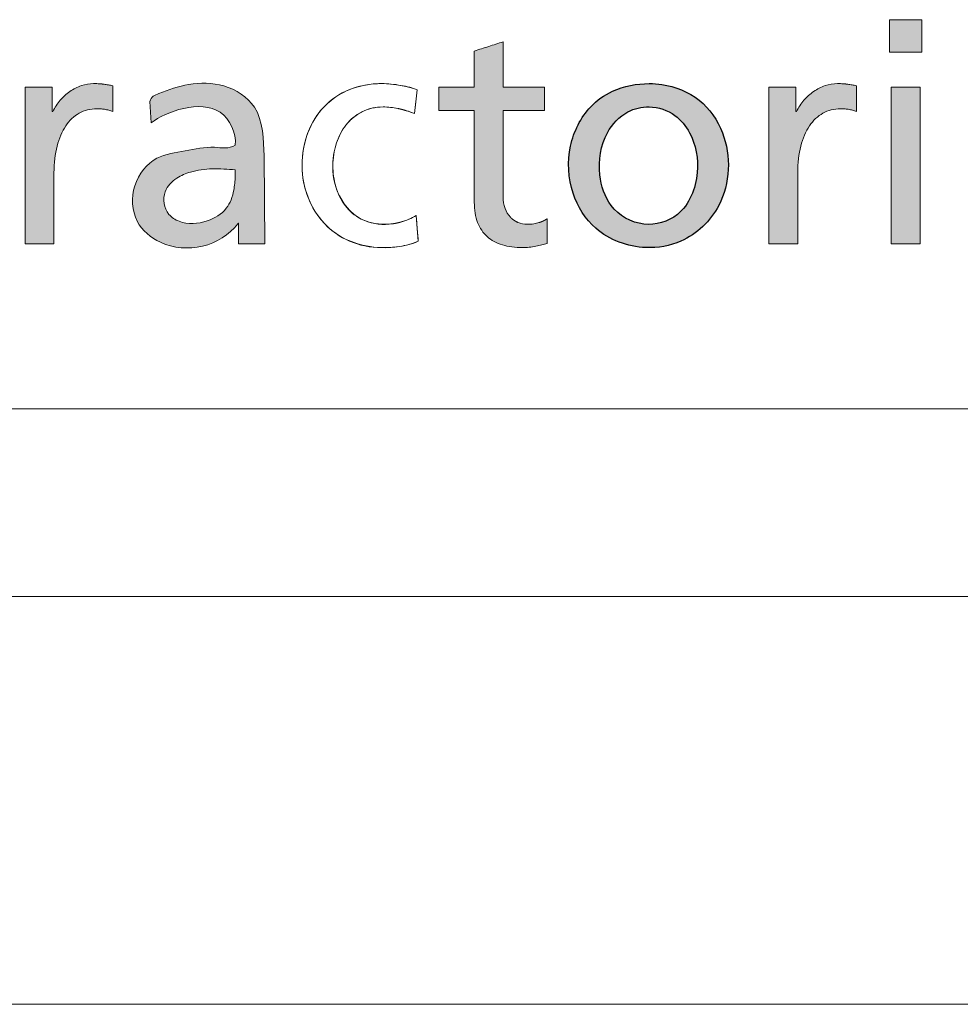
# Model space of a CAD drawing. Header units: millimetres. Extents: x 15 to 592, y 5 to 415.
# Tile 6 of 12: x 433 to 445, y 5 to 17. Entities that reach past the tile are written whole.
import ezdxf

# ---------------------------------------------------------------- set-up
doc = ezdxf.new("R2010")
doc.units = ezdxf.units.MM
doc.layers.add('FORMAT', color=7, linetype='Continuous')

# ---------------------------------------------------------------- blocks, each defined once
blk = doc.blocks.new('LOGO_sombreado')
at = {"linetype": 'Continuous'}
for points in [[(40.504, 4.771), (40.105, 4.771), (40.105, 4.373), (40.504, 4.373)], [(40.504, 4.771), (40.105, 4.771), (40.105, 4.373), (40.504, 4.373)], [(40.482, 3.943), (40.128, 3.943), (40.128, 2.023), (40.482, 2.023)], [(40.482, 3.943), (40.128, 3.943), (40.128, 2.023), (40.482, 2.023)]]:
    blk.add_hatch(color=7, dxfattribs=at).paths.add_polyline_path(points, flags=0)
h = blk.add_hatch(color=7, dxfattribs=at)
edge = h.paths.add_edge_path(flags=0)
edge.add_spline(control_points=[(35.176, 2.112), (35.227, 2.066), (35.289, 2.033), (35.362, 2.01)], knot_values=[16, 16, 16, 16, 17, 17, 17, 17], weights=[1, 1, 1, 1], degree=3, periodic=0)
edge.add_spline(control_points=[(35.362, 2.01), (35.434, 1.988), (35.517, 1.977), (35.608, 1.977)], knot_values=[17, 17, 17, 17, 18, 18, 18, 18], weights=[1, 1, 1, 1], degree=3, periodic=0)
edge.add_arc((35.607, 2.685), 0.708, 270.0767, 276.8647)
edge.add_spline(control_points=[(35.692, 1.982), (35.719, 1.986), (35.746, 1.99), (35.771, 1.995)], knot_values=[0, 0, 0, 0, 1, 1, 1, 1], weights=[1, 1, 1, 1], degree=3, periodic=0)
edge.add_spline(control_points=[(35.771, 1.995), (35.797, 2), (35.822, 2.006), (35.845, 2.012)], knot_values=[1, 1, 1, 1, 2, 2, 2, 2], weights=[1, 1, 1, 1], degree=3, periodic=0)
edge.add_spline(control_points=[(35.845, 2.012), (35.868, 2.018), (35.889, 2.024), (35.909, 2.03)], knot_values=[2, 2, 2, 2, 3, 3, 3, 3], weights=[1, 1, 1, 1], degree=3, periodic=0)
edge.add_line((35.909, 2.03), (35.909, 2.331))
edge.add_arc((35.702, 2.648), 0.379, 295.495, 303.2205, ccw=False)
edge.add_spline(control_points=[(35.865, 2.306), (35.847, 2.297), (35.829, 2.29), (35.81, 2.284)], knot_values=[0, 0, 0, 0, 0.145933, 0.145933, 0.145933, 0.145933], weights=[1, 0.998226, 0.998226, 1], degree=3, periodic=0)
edge.add_spline(control_points=[(35.81, 2.284), (35.79, 2.278), (35.768, 2.273), (35.745, 2.269)], knot_values=[0.145933, 0.145933, 0.145933, 0.145933, 1.145933, 1.145933, 1.145933, 1.145933], weights=[1, 1, 1, 1], degree=3, periodic=0)
edge.add_spline(control_points=[(35.745, 2.269), (35.721, 2.265), (35.696, 2.263), (35.668, 2.263), (35.628, 2.263), (35.589, 2.271), (35.553, 2.286)], knot_values=[1.145933, 1.145933, 1.145933, 1.145933, 2.145933, 2.145933, 2.145933, 3.145933, 3.145933, 3.145933, 3.145933], weights=[1, 1, 1, 1, 1, 1, 1], degree=3, periodic=0)
edge.add_arc((35.658, 2.538), 0.273, 223.1491, 247.5061, ccw=False)
edge.add_spline(control_points=[(35.459, 2.351), (35.431, 2.38), (35.409, 2.416), (35.394, 2.459)], knot_values=[3.571043, 3.571043, 3.571043, 3.571043, 4.571043, 4.571043, 4.571043, 4.571043], weights=[1, 1, 1, 1], degree=3, periodic=0)
edge.add_spline(control_points=[(35.394, 2.459), (35.379, 2.501), (35.37, 2.55), (35.37, 2.606)], knot_values=[4.571043, 4.571043, 4.571043, 4.571043, 5.571043, 5.571043, 5.571043, 5.571043], weights=[1, 1, 1, 1], degree=3, periodic=0)
edge.add_line((35.37, 2.606), (35.37, 2.869))
edge.add_line((35.37, 2.869), (35.37, 3))
edge.add_line((35.37, 3), (35.37, 3.657))
edge.add_line((35.37, 3.657), (35.879, 3.657))
edge.add_line((35.879, 3.657), (35.879, 3.943))
edge.add_line((35.879, 3.943), (35.37, 3.943))
edge.add_line((35.37, 3.943), (35.37, 4.083))
edge.add_line((35.37, 4.083), (35.37, 4.5))
edge.add_line((35.37, 4.5), (35.282, 4.472))
edge.add_line((35.282, 4.472), (35.194, 4.444))
edge.add_line((35.194, 4.444), (35.105, 4.416))
edge.add_line((35.105, 4.416), (35.017, 4.387))
edge.add_line((35.017, 4.387), (35.017, 4.276))
edge.add_line((35.017, 4.276), (35.017, 3.943))
edge.add_line((35.017, 3.943), (34.584, 3.943))
edge.add_line((34.584, 3.943), (34.584, 3.657))
edge.add_line((34.584, 3.657), (35.017, 3.657))
edge.add_spline(control_points=[(35.017, 3.657), (35.017, 3.283), (35.017, 2.908), (35.017, 2.534), (35.017, 2.438), (35.031, 2.355), (35.058, 2.285)], knot_values=[13, 13, 13, 13, 14, 14, 14, 15, 15, 15, 15], weights=[1, 1, 1, 1, 1, 1, 1], degree=3, periodic=0)
edge.add_spline(control_points=[(35.058, 2.285), (35.085, 2.215), (35.125, 2.158), (35.176, 2.112)], knot_values=[15, 15, 15, 15, 16, 16, 16, 16], weights=[1, 1, 1, 1], degree=3, periodic=0)
h = blk.add_hatch(color=7, dxfattribs=at)
edge = h.paths.add_edge_path(flags=0)
edge.add_spline(control_points=[(35.176, 2.112), (35.227, 2.066), (35.289, 2.033), (35.362, 2.01)], knot_values=[16, 16, 16, 16, 17, 17, 17, 17], weights=[1, 1, 1, 1], degree=3, periodic=0)
edge.add_spline(control_points=[(35.362, 2.01), (35.434, 1.988), (35.517, 1.977), (35.608, 1.977)], knot_values=[17, 17, 17, 17, 18, 18, 18, 18], weights=[1, 1, 1, 1], degree=3, periodic=0)
edge.add_arc((35.607, 2.685), 0.708, 270.0767, 276.8647)
edge.add_spline(control_points=[(35.692, 1.982), (35.719, 1.986), (35.746, 1.99), (35.771, 1.995)], knot_values=[0, 0, 0, 0, 1, 1, 1, 1], weights=[1, 1, 1, 1], degree=3, periodic=0)
edge.add_spline(control_points=[(35.771, 1.995), (35.797, 2), (35.822, 2.006), (35.845, 2.012)], knot_values=[1, 1, 1, 1, 2, 2, 2, 2], weights=[1, 1, 1, 1], degree=3, periodic=0)
edge.add_spline(control_points=[(35.845, 2.012), (35.868, 2.018), (35.889, 2.024), (35.909, 2.03)], knot_values=[2, 2, 2, 2, 3, 3, 3, 3], weights=[1, 1, 1, 1], degree=3, periodic=0)
edge.add_line((35.909, 2.03), (35.909, 2.331))
edge.add_arc((35.702, 2.648), 0.379, 295.495, 303.2205, ccw=False)
edge.add_spline(control_points=[(35.865, 2.306), (35.847, 2.297), (35.829, 2.29), (35.81, 2.284)], knot_values=[0, 0, 0, 0, 0.145933, 0.145933, 0.145933, 0.145933], weights=[1, 0.998226, 0.998226, 1], degree=3, periodic=0)
edge.add_spline(control_points=[(35.81, 2.284), (35.79, 2.278), (35.768, 2.273), (35.745, 2.269)], knot_values=[0.145933, 0.145933, 0.145933, 0.145933, 1.145933, 1.145933, 1.145933, 1.145933], weights=[1, 1, 1, 1], degree=3, periodic=0)
edge.add_spline(control_points=[(35.745, 2.269), (35.721, 2.265), (35.696, 2.263), (35.668, 2.263), (35.628, 2.263), (35.589, 2.271), (35.553, 2.286)], knot_values=[1.145933, 1.145933, 1.145933, 1.145933, 2.145933, 2.145933, 2.145933, 3.145933, 3.145933, 3.145933, 3.145933], weights=[1, 1, 1, 1, 1, 1, 1], degree=3, periodic=0)
edge.add_arc((35.658, 2.538), 0.273, 223.1491, 247.5061, ccw=False)
edge.add_spline(control_points=[(35.459, 2.351), (35.431, 2.38), (35.409, 2.416), (35.394, 2.459)], knot_values=[3.571043, 3.571043, 3.571043, 3.571043, 4.571043, 4.571043, 4.571043, 4.571043], weights=[1, 1, 1, 1], degree=3, periodic=0)
edge.add_spline(control_points=[(35.394, 2.459), (35.379, 2.501), (35.37, 2.55), (35.37, 2.606)], knot_values=[4.571043, 4.571043, 4.571043, 4.571043, 5.571043, 5.571043, 5.571043, 5.571043], weights=[1, 1, 1, 1], degree=3, periodic=0)
edge.add_line((35.37, 2.606), (35.37, 2.869))
edge.add_line((35.37, 2.869), (35.37, 3))
edge.add_line((35.37, 3), (35.37, 3.657))
edge.add_line((35.37, 3.657), (35.879, 3.657))
edge.add_line((35.879, 3.657), (35.879, 3.943))
edge.add_line((35.879, 3.943), (35.37, 3.943))
edge.add_line((35.37, 3.943), (35.37, 4.083))
edge.add_line((35.37, 4.083), (35.37, 4.5))
edge.add_line((35.37, 4.5), (35.282, 4.472))
edge.add_line((35.282, 4.472), (35.194, 4.444))
edge.add_line((35.194, 4.444), (35.105, 4.416))
edge.add_line((35.105, 4.416), (35.017, 4.387))
edge.add_line((35.017, 4.387), (35.017, 4.276))
edge.add_line((35.017, 4.276), (35.017, 3.943))
edge.add_line((35.017, 3.943), (34.584, 3.943))
edge.add_line((34.584, 3.943), (34.584, 3.657))
edge.add_line((34.584, 3.657), (35.017, 3.657))
edge.add_spline(control_points=[(35.017, 3.657), (35.017, 3.283), (35.017, 2.908), (35.017, 2.534), (35.017, 2.438), (35.031, 2.355), (35.058, 2.285)], knot_values=[13, 13, 13, 13, 14, 14, 14, 15, 15, 15, 15], weights=[1, 1, 1, 1, 1, 1, 1], degree=3, periodic=0)
edge.add_spline(control_points=[(35.058, 2.285), (35.085, 2.215), (35.125, 2.158), (35.176, 2.112)], knot_values=[15, 15, 15, 15, 16, 16, 16, 16], weights=[1, 1, 1, 1], degree=3, periodic=0)
h = blk.add_hatch(color=7, dxfattribs=at)
edge = h.paths.add_edge_path(flags=0)
edge.add_spline(control_points=[(30.436, 3.678), (30.452, 3.677), (30.469, 3.675), (30.486, 3.673)], knot_values=[22.131578, 22.131578, 22.131578, 22.131578, 23.131578, 23.131578, 23.131578, 23.131578], weights=[1, 1, 1, 1], degree=3, periodic=0)
edge.add_spline(control_points=[(30.486, 3.673), (30.502, 3.67), (30.519, 3.667), (30.536, 3.662)], knot_values=[23.131578, 23.131578, 23.131578, 23.131578, 24.131578, 24.131578, 24.131578, 24.131578], weights=[1, 1, 1, 1], degree=3, periodic=0)
edge.add_spline(control_points=[(30.536, 3.662), (30.553, 3.658), (30.569, 3.652), (30.585, 3.646)], knot_values=[0, 0, 0, 0, 1, 1, 1, 1], weights=[1, 1, 1, 1], degree=3, periodic=0)
edge.add_line((30.585, 3.646), (30.585, 3.962))
edge.add_line((30.585, 3.962), (30.532, 3.972))
edge.add_spline(control_points=[(30.532, 3.972), (30.514, 3.975), (30.497, 3.978), (30.48, 3.98)], knot_values=[3, 3, 3, 3, 4, 4, 4, 4], weights=[1, 1, 1, 1], degree=3, periodic=0)
edge.add_arc((30.365, 3.096), 0.892, 82.6307, 86.3526)
edge.add_spline(control_points=[(30.422, 3.986), (30.401, 3.987), (30.378, 3.988), (30.351, 3.988), (30.301, 3.988), (30.25, 3.979), (30.201, 3.963)], knot_values=[4.064961, 4.064961, 4.064961, 4.064961, 5.064961, 5.064961, 5.064961, 6.064961, 6.064961, 6.064961, 6.064961], weights=[1, 1, 1, 1, 1, 1, 1], degree=3, periodic=0)
edge.add_spline(control_points=[(30.201, 3.963), (30.152, 3.946), (30.104, 3.922), (30.06, 3.892)], knot_values=[6.064961, 6.064961, 6.064961, 6.064961, 7.064961, 7.064961, 7.064961, 7.064961], weights=[1, 1, 1, 1], degree=3, periodic=0)
edge.add_spline(control_points=[(30.06, 3.892), (30.016, 3.861), (29.976, 3.825), (29.94, 3.783)], knot_values=[7.064961, 7.064961, 7.064961, 7.064961, 8.064961, 8.064961, 8.064961, 8.064961], weights=[1, 1, 1, 1], degree=3, periodic=0)
edge.add_spline(control_points=[(29.94, 3.783), (29.905, 3.742), (29.874, 3.695), (29.851, 3.646)], knot_values=[8.064961, 8.064961, 8.064961, 8.064961, 9.064961, 9.064961, 9.064961, 9.064961], weights=[1, 1, 1, 1], degree=3, periodic=0)
edge.add_line((29.851, 3.646), (29.843, 3.646))
edge.add_line((29.843, 3.646), (29.843, 3.943))
edge.add_line((29.843, 3.943), (29.677, 3.943))
edge.add_line((29.677, 3.943), (29.512, 3.943))
edge.add_line((29.512, 3.943), (29.512, 3.703))
edge.add_line((29.512, 3.703), (29.512, 2.023))
edge.add_line((29.512, 2.023), (29.865, 2.023))
edge.add_line((29.865, 2.023), (29.865, 2.241))
edge.add_spline(control_points=[(29.865, 2.241), (29.865, 2.459), (29.865, 2.678), (29.865, 2.896), (29.865, 3.017), (29.878, 3.126), (29.903, 3.222)], knot_values=[17.064961, 17.064961, 17.064961, 17.064961, 18.064961, 18.064961, 18.064961, 19.064961, 19.064961, 19.064961, 19.064961], weights=[1, 1, 1, 1, 1, 1, 1], degree=3, periodic=0)
edge.add_spline(control_points=[(29.903, 3.222), (29.927, 3.318), (29.963, 3.401), (30.009, 3.469)], knot_values=[19.064961, 19.064961, 19.064961, 19.064961, 20.064961, 20.064961, 20.064961, 20.064961], weights=[1, 1, 1, 1], degree=3, periodic=0)
edge.add_spline(control_points=[(30.009, 3.469), (30.054, 3.537), (30.11, 3.589), (30.174, 3.625)], knot_values=[20.064961, 20.064961, 20.064961, 20.064961, 21.064961, 21.064961, 21.064961, 21.064961], weights=[1, 1, 1, 1], degree=3, periodic=0)
edge.add_spline(control_points=[(30.174, 3.625), (30.238, 3.661), (30.31, 3.68), (30.389, 3.68)], knot_values=[21.064961, 21.064961, 21.064961, 21.064961, 22.064961, 22.064961, 22.064961, 22.064961], weights=[1, 1, 1, 1], degree=3, periodic=0)
edge.add_arc((30.389, 2.969), 0.711, 86.1897, 90.0066, ccw=False)
h = blk.add_hatch(color=7, dxfattribs=at)
edge = h.paths.add_edge_path(flags=0)
edge.add_spline(control_points=[(30.436, 3.678), (30.452, 3.677), (30.469, 3.675), (30.486, 3.673)], knot_values=[22.131578, 22.131578, 22.131578, 22.131578, 23.131578, 23.131578, 23.131578, 23.131578], weights=[1, 1, 1, 1], degree=3, periodic=0)
edge.add_spline(control_points=[(30.486, 3.673), (30.502, 3.67), (30.519, 3.667), (30.536, 3.662)], knot_values=[23.131578, 23.131578, 23.131578, 23.131578, 24.131578, 24.131578, 24.131578, 24.131578], weights=[1, 1, 1, 1], degree=3, periodic=0)
edge.add_spline(control_points=[(30.536, 3.662), (30.553, 3.658), (30.569, 3.652), (30.585, 3.646)], knot_values=[0, 0, 0, 0, 1, 1, 1, 1], weights=[1, 1, 1, 1], degree=3, periodic=0)
edge.add_line((30.585, 3.646), (30.585, 3.962))
edge.add_line((30.585, 3.962), (30.532, 3.972))
edge.add_spline(control_points=[(30.532, 3.972), (30.514, 3.975), (30.497, 3.978), (30.48, 3.98)], knot_values=[3, 3, 3, 3, 4, 4, 4, 4], weights=[1, 1, 1, 1], degree=3, periodic=0)
edge.add_arc((30.365, 3.096), 0.892, 82.6307, 86.3526)
edge.add_spline(control_points=[(30.422, 3.986), (30.401, 3.987), (30.378, 3.988), (30.351, 3.988), (30.301, 3.988), (30.25, 3.979), (30.201, 3.963)], knot_values=[4.064961, 4.064961, 4.064961, 4.064961, 5.064961, 5.064961, 5.064961, 6.064961, 6.064961, 6.064961, 6.064961], weights=[1, 1, 1, 1, 1, 1, 1], degree=3, periodic=0)
edge.add_spline(control_points=[(30.201, 3.963), (30.152, 3.946), (30.104, 3.922), (30.06, 3.892)], knot_values=[6.064961, 6.064961, 6.064961, 6.064961, 7.064961, 7.064961, 7.064961, 7.064961], weights=[1, 1, 1, 1], degree=3, periodic=0)
edge.add_spline(control_points=[(30.06, 3.892), (30.016, 3.861), (29.976, 3.825), (29.94, 3.783)], knot_values=[7.064961, 7.064961, 7.064961, 7.064961, 8.064961, 8.064961, 8.064961, 8.064961], weights=[1, 1, 1, 1], degree=3, periodic=0)
edge.add_spline(control_points=[(29.94, 3.783), (29.905, 3.742), (29.874, 3.695), (29.851, 3.646)], knot_values=[8.064961, 8.064961, 8.064961, 8.064961, 9.064961, 9.064961, 9.064961, 9.064961], weights=[1, 1, 1, 1], degree=3, periodic=0)
edge.add_line((29.851, 3.646), (29.843, 3.646))
edge.add_line((29.843, 3.646), (29.843, 3.943))
edge.add_line((29.843, 3.943), (29.677, 3.943))
edge.add_line((29.677, 3.943), (29.512, 3.943))
edge.add_line((29.512, 3.943), (29.512, 3.703))
edge.add_line((29.512, 3.703), (29.512, 2.023))
edge.add_line((29.512, 2.023), (29.865, 2.023))
edge.add_line((29.865, 2.023), (29.865, 2.241))
edge.add_spline(control_points=[(29.865, 2.241), (29.865, 2.459), (29.865, 2.678), (29.865, 2.896), (29.865, 3.017), (29.878, 3.126), (29.903, 3.222)], knot_values=[17.064961, 17.064961, 17.064961, 17.064961, 18.064961, 18.064961, 18.064961, 19.064961, 19.064961, 19.064961, 19.064961], weights=[1, 1, 1, 1, 1, 1, 1], degree=3, periodic=0)
edge.add_spline(control_points=[(29.903, 3.222), (29.927, 3.318), (29.963, 3.401), (30.009, 3.469)], knot_values=[19.064961, 19.064961, 19.064961, 19.064961, 20.064961, 20.064961, 20.064961, 20.064961], weights=[1, 1, 1, 1], degree=3, periodic=0)
edge.add_spline(control_points=[(30.009, 3.469), (30.054, 3.537), (30.11, 3.589), (30.174, 3.625)], knot_values=[20.064961, 20.064961, 20.064961, 20.064961, 21.064961, 21.064961, 21.064961, 21.064961], weights=[1, 1, 1, 1], degree=3, periodic=0)
edge.add_spline(control_points=[(30.174, 3.625), (30.238, 3.661), (30.31, 3.68), (30.389, 3.68)], knot_values=[21.064961, 21.064961, 21.064961, 21.064961, 22.064961, 22.064961, 22.064961, 22.064961], weights=[1, 1, 1, 1], degree=3, periodic=0)
edge.add_arc((30.389, 2.969), 0.711, 86.1897, 90.0066, ccw=False)
h = blk.add_hatch(color=7, dxfattribs=at)
edge = h.paths.add_edge_path(flags=0)
edge.add_spline(control_points=[(32.087, 3.232), (32.009, 3.183), (31.795, 3.232), (31.478, 3.156), (31.084, 3.111), (30.802, 2.752), (30.825, 2.287), (31.335, 1.86), (31.908, 1.99), (32.118, 2.27)], knot_values=[0, 0, 0, 0, 0.079966, 0.190057, 0.300094, 0.432511, 0.566689, 0.684622, 1, 1, 1, 1], weights=[1, 1, 1, 1, 1, 1, 1, 1, 1, 1], degree=3, periodic=0)
edge.add_spline(control_points=[(32.118, 2.27), (32.128, 2.286), (32.125, 2.27)], knot_values=[0, 0, 0, 1, 1, 1], weights=[1, 1, 1], degree=2, periodic=0)
edge.add_line((32.125, 2.27), (32.125, 2.023))
edge.add_line((32.125, 2.023), (32.45, 2.023))
edge.add_line((32.45, 2.023), (32.44, 3.106))
edge.add_spline(control_points=[(32.44, 3.106), (32.432, 3.292), (32.431, 3.706), (31.961, 4), (31.526, 4.002), (31.223, 3.898), (31.054, 3.828), (31.039, 3.77)], knot_values=[0, 0, 0, 0, 0.300445, 0.525135, 0.737289, 0.925487, 1, 1, 1, 1], weights=[1, 1, 1, 1, 1, 1, 1, 1], degree=3, periodic=0)
edge.add_line((31.039, 3.77), (31.055, 3.507))
edge.add_spline(control_points=[(31.055, 3.507), (31.238, 3.643), (31.879, 3.881), (32.101, 3.381), (32.087, 3.232)], knot_values=[0, 0, 0, 0, 0.658996, 1, 1, 1, 1], weights=[1, 1, 1, 1, 1], degree=3, periodic=0)
edge = h.paths.add_edge_path(flags=0)
edge.add_spline(control_points=[(32.087, 2.849), (32.083, 2.793), (32.074, 2.658), (31.993, 2.43), (31.731, 2.275), (31.453, 2.255), (31.224, 2.398), (31.181, 2.662), (31.355, 2.834), (31.564, 2.921), (31.81, 2.953), (31.994, 2.938), (32.087, 2.931)], knot_values=[0, 0, 0, 0, 0.068904, 0.168815, 0.283862, 0.42722, 0.488917, 0.605379, 0.695962, 0.771545, 0.884045, 1, 1, 1, 1], weights=[1, 1, 1, 1, 1, 1, 1, 1, 1, 1, 1, 1, 1], degree=3, periodic=0)
edge.add_line((32.087, 2.931), (32.087, 2.849))
h = blk.add_hatch(color=7, dxfattribs=at)
edge = h.paths.add_edge_path(flags=0)
edge.add_spline(control_points=[(37.161, 3.988), (37.007, 3.988), (36.739, 3.939), (36.369, 3.677), (36.148, 3.218), (36.175, 2.651), (36.5, 2.133), (37.046, 1.933), (37.631, 2.036), (38.146, 2.523), (38.175, 3.287), (37.804, 3.823), (37.43, 3.973), (37.213, 3.988), (37.161, 3.988)], knot_values=[0, 0, 0, 0, 0.074474, 0.127248, 0.214785, 0.308474, 0.391274, 0.497362, 0.567922, 0.671021, 0.815362, 0.894331, 0.974753, 1, 1, 1, 1], weights=[1, 1, 1, 1, 1, 1, 1, 1, 1, 1, 1, 1, 1, 1, 1], degree=3, periodic=0)
edge = h.paths.add_edge_path(flags=0)
edge.add_spline(control_points=[(37.161, 3.702), (37.273, 3.7), (37.48, 3.633), (37.718, 3.333), (37.799, 2.875), (37.597, 2.354), (37.076, 2.201), (36.661, 2.448), (36.518, 2.908), (36.581, 3.355), (36.858, 3.656), (37.07, 3.704), (37.161, 3.702)], knot_values=[0, 0, 0, 0, 0.080851, 0.148117, 0.269406, 0.407124, 0.511209, 0.623148, 0.720084, 0.847873, 0.934722, 1, 1, 1, 1], weights=[1, 1, 1, 1, 1, 1, 1, 1, 1, 1, 1, 1, 1], degree=3, periodic=0)
h = blk.add_hatch(color=7, dxfattribs=at)
edge = h.paths.add_edge_path(flags=0)
edge.add_spline(control_points=[(39.648, 3.972), (39.631, 3.975), (39.614, 3.978), (39.596, 3.98)], knot_values=[5, 5, 5, 5, 6, 6, 6, 6], weights=[1, 1, 1, 1], degree=3, periodic=0)
edge.add_arc((39.482, 3.1), 0.888, 82.6144, 86.3459)
edge.add_spline(control_points=[(39.539, 3.986), (39.518, 3.987), (39.495, 3.988), (39.469, 3.988), (39.418, 3.988), (39.367, 3.979), (39.318, 3.963)], knot_values=[0, 0, 0, 0, 1, 1, 1, 2, 2, 2, 2], weights=[1, 1, 1, 1, 1, 1, 1], degree=3, periodic=0)
edge.add_spline(control_points=[(39.318, 3.963), (39.268, 3.946), (39.221, 3.922), (39.177, 3.892)], knot_values=[2, 2, 2, 2, 3, 3, 3, 3], weights=[1, 1, 1, 1], degree=3, periodic=0)
edge.add_spline(control_points=[(39.177, 3.892), (39.133, 3.861), (39.092, 3.825), (39.057, 3.783)], knot_values=[3, 3, 3, 3, 4, 4, 4, 4], weights=[1, 1, 1, 1], degree=3, periodic=0)
edge.add_spline(control_points=[(39.057, 3.783), (39.021, 3.742), (38.991, 3.695), (38.967, 3.646)], knot_values=[4, 4, 4, 4, 5, 5, 5, 5], weights=[1, 1, 1, 1], degree=3, periodic=0)
edge.add_line((38.967, 3.646), (38.96, 3.646))
edge.add_line((38.96, 3.646), (38.96, 3.943))
edge.add_line((38.96, 3.943), (38.629, 3.943))
edge.add_line((38.629, 3.943), (38.629, 2.023))
edge.add_line((38.629, 2.023), (38.982, 2.023))
edge.add_line((38.982, 2.023), (38.982, 2.896))
edge.add_spline(control_points=[(38.982, 2.896), (38.982, 3.017), (38.995, 3.126), (39.02, 3.222)], knot_values=[11, 11, 11, 11, 12, 12, 12, 12], weights=[1, 1, 1, 1], degree=3, periodic=0)
edge.add_spline(control_points=[(39.02, 3.222), (39.044, 3.318), (39.08, 3.401), (39.125, 3.469)], knot_values=[12, 12, 12, 12, 13, 13, 13, 13], weights=[1, 1, 1, 1], degree=3, periodic=0)
edge.add_spline(control_points=[(39.125, 3.469), (39.171, 3.537), (39.227, 3.589), (39.291, 3.625)], knot_values=[13, 13, 13, 13, 14, 14, 14, 14], weights=[1, 1, 1, 1], degree=3, periodic=0)
edge.add_spline(control_points=[(39.291, 3.625), (39.354, 3.661), (39.427, 3.68), (39.506, 3.68)], knot_values=[14, 14, 14, 14, 15, 15, 15, 15], weights=[1, 1, 1, 1], degree=3, periodic=0)
edge.add_arc((39.506, 2.978), 0.702, 86.1657, 90.0062, ccw=False)
edge.add_spline(control_points=[(39.553, 3.678), (39.569, 3.677), (39.586, 3.675), (39.602, 3.673)], knot_values=[0, 0, 0, 0, 1, 1, 1, 1], weights=[1, 1, 1, 1], degree=3, periodic=0)
edge.add_spline(control_points=[(39.602, 3.673), (39.619, 3.67), (39.636, 3.667), (39.653, 3.662)], knot_values=[1, 1, 1, 1, 2, 2, 2, 2], weights=[1, 1, 1, 1], degree=3, periodic=0)
edge.add_spline(control_points=[(39.653, 3.662), (39.669, 3.658), (39.686, 3.652), (39.701, 3.646)], knot_values=[2, 2, 2, 2, 3, 3, 3, 3], weights=[1, 1, 1, 1], degree=3, periodic=0)
edge.add_line((39.701, 3.646), (39.701, 3.962))
edge.add_line((39.701, 3.962), (39.648, 3.972))
h = blk.add_hatch(color=7, dxfattribs=at)
edge = h.paths.add_edge_path(flags=0)
edge.add_spline(control_points=[(39.648, 3.972), (39.631, 3.975), (39.614, 3.978), (39.596, 3.98)], knot_values=[5, 5, 5, 5, 6, 6, 6, 6], weights=[1, 1, 1, 1], degree=3, periodic=0)
edge.add_arc((39.482, 3.1), 0.888, 82.6144, 86.3459)
edge.add_spline(control_points=[(39.539, 3.986), (39.518, 3.987), (39.495, 3.988), (39.469, 3.988), (39.418, 3.988), (39.367, 3.979), (39.318, 3.963)], knot_values=[0, 0, 0, 0, 1, 1, 1, 2, 2, 2, 2], weights=[1, 1, 1, 1, 1, 1, 1], degree=3, periodic=0)
edge.add_spline(control_points=[(39.318, 3.963), (39.268, 3.946), (39.221, 3.922), (39.177, 3.892)], knot_values=[2, 2, 2, 2, 3, 3, 3, 3], weights=[1, 1, 1, 1], degree=3, periodic=0)
edge.add_spline(control_points=[(39.177, 3.892), (39.133, 3.861), (39.092, 3.825), (39.057, 3.783)], knot_values=[3, 3, 3, 3, 4, 4, 4, 4], weights=[1, 1, 1, 1], degree=3, periodic=0)
edge.add_spline(control_points=[(39.057, 3.783), (39.021, 3.742), (38.991, 3.695), (38.967, 3.646)], knot_values=[4, 4, 4, 4, 5, 5, 5, 5], weights=[1, 1, 1, 1], degree=3, periodic=0)
edge.add_line((38.967, 3.646), (38.96, 3.646))
edge.add_line((38.96, 3.646), (38.96, 3.943))
edge.add_line((38.96, 3.943), (38.629, 3.943))
edge.add_line((38.629, 3.943), (38.629, 2.023))
edge.add_line((38.629, 2.023), (38.982, 2.023))
edge.add_line((38.982, 2.023), (38.982, 2.896))
edge.add_spline(control_points=[(38.982, 2.896), (38.982, 3.017), (38.995, 3.126), (39.02, 3.222)], knot_values=[11, 11, 11, 11, 12, 12, 12, 12], weights=[1, 1, 1, 1], degree=3, periodic=0)
edge.add_spline(control_points=[(39.02, 3.222), (39.044, 3.318), (39.08, 3.401), (39.125, 3.469)], knot_values=[12, 12, 12, 12, 13, 13, 13, 13], weights=[1, 1, 1, 1], degree=3, periodic=0)
edge.add_spline(control_points=[(39.125, 3.469), (39.171, 3.537), (39.227, 3.589), (39.291, 3.625)], knot_values=[13, 13, 13, 13, 14, 14, 14, 14], weights=[1, 1, 1, 1], degree=3, periodic=0)
edge.add_spline(control_points=[(39.291, 3.625), (39.354, 3.661), (39.427, 3.68), (39.506, 3.68)], knot_values=[14, 14, 14, 14, 15, 15, 15, 15], weights=[1, 1, 1, 1], degree=3, periodic=0)
edge.add_arc((39.506, 2.978), 0.702, 86.1657, 90.0062, ccw=False)
edge.add_spline(control_points=[(39.553, 3.678), (39.569, 3.677), (39.586, 3.675), (39.602, 3.673)], knot_values=[0, 0, 0, 0, 1, 1, 1, 1], weights=[1, 1, 1, 1], degree=3, periodic=0)
edge.add_spline(control_points=[(39.602, 3.673), (39.619, 3.67), (39.636, 3.667), (39.653, 3.662)], knot_values=[1, 1, 1, 1, 2, 2, 2, 2], weights=[1, 1, 1, 1], degree=3, periodic=0)
edge.add_spline(control_points=[(39.653, 3.662), (39.669, 3.658), (39.686, 3.652), (39.701, 3.646)], knot_values=[2, 2, 2, 2, 3, 3, 3, 3], weights=[1, 1, 1, 1], degree=3, periodic=0)
edge.add_line((39.701, 3.646), (39.701, 3.962))
edge.add_line((39.701, 3.962), (39.648, 3.972))
at = {"color": 7, "linetype": 'Continuous', "lineweight": 18}
for p, q in [((40.105, 4.373), (40.105, 4.771)), ((40.105, 4.771), (40.504, 4.771)), ((40.504, 4.771), (40.504, 4.373)), ((40.504, 4.373), (40.105, 4.373)), ((34.315, 3.913), (34.285, 3.62)), ((40.128, 2.023), (40.128, 3.943)), ((40.128, 3.943), (40.482, 3.943)), ((40.482, 3.943), (40.482, 2.023)), ((31.055, 3.507), (31.039, 3.77)), ((32.45, 2.023), (32.44, 3.106)), ((32.087, 2.931), (32.087, 2.849)), ((35.37, 2.606), (35.37, 2.869)), ((34.304, 2.372), (34.331, 2.056)), ((32.125, 2.27), (32.125, 2.023)), ((32.45, 2.023), (32.125, 2.023)), ((40.482, 2.023), (40.128, 2.023)), ((0, 0), (72.5, 0))]:
    blk.add_line(p, q, dxfattribs=at)
for centre, radius, start, end in [((39.506, 2.978), 0.702, 86.1657, 90.0062), ((33.857, 2.912), 0.931, 223.2954, 246.689), ((33.888, 3.792), 1.814, 269.9252, 273.1729), ((35.607, 2.685), 0.708, 270.0767, 276.8647)]:
    blk.add_arc(centre, radius, start, end, dxfattribs=at)
at = {"color": 8, "linetype": 'Continuous', "lineweight": 0}
for points, degree in [([(35.282, 4.472), (35.252, 4.463), (35.223, 4.453), (35.194, 4.444)], 3), ([(35.37, 4.5), (35.341, 4.491), (35.311, 4.482), (35.282, 4.472)], 3), ([(35.37, 4.083), (35.37, 4.222), (35.37, 4.361), (35.37, 4.5)], 3), ([(35.105, 4.416), (35.076, 4.406), (35.046, 4.397), (35.017, 4.387)], 3), ([(35.017, 4.387), (35.017, 4.35), (35.017, 4.313), (35.017, 4.276)], 3), ([(35.194, 4.444), (35.164, 4.434), (35.135, 4.425), (35.105, 4.416)], 3), ([(35.017, 4.276), (35.017, 4.165), (35.017, 4.054), (35.017, 3.943)], 3), ([(35.37, 3.943), (35.37, 3.99), (35.37, 4.036), (35.37, 4.083)], 3), ([(29.677, 3.943), (29.622, 3.943), (29.567, 3.943), (29.512, 3.943)], 3), ([(29.512, 3.943), (29.512, 3.863), (29.512, 3.783), (29.512, 3.703)], 3), ([(29.843, 3.943), (29.788, 3.943), (29.732, 3.943), (29.677, 3.943)], 3), ([(29.843, 3.646), (29.843, 3.745), (29.843, 3.844), (29.843, 3.943)], 3), ([(30.06, 3.892), (30.016, 3.861), (29.976, 3.825), (29.94, 3.783)], 3), ([(30.201, 3.963), (30.152, 3.946), (30.104, 3.922), (30.06, 3.892)], 3), ([(30.532, 3.972), (30.514, 3.975), (30.497, 3.978), (30.48, 3.98)], 3), ([(30.585, 3.962), (30.567, 3.965), (30.549, 3.969), (30.532, 3.972)], 3), ([(30.585, 3.646), (30.585, 3.751), (30.585, 3.856), (30.585, 3.962)], 3), ([(34.116, 3.966), (34.078, 3.973), (34.038, 3.978), (33.999, 3.982)], 3), ([(34.226, 3.943), (34.192, 3.952), (34.155, 3.96), (34.116, 3.966)], 3), ([(34.315, 3.913), (34.29, 3.924), (34.259, 3.934), (34.226, 3.943)], 3), ([(34.285, 3.62), (34.295, 3.717), (34.305, 3.815), (34.315, 3.913)], 3), ([(35.017, 3.943), (34.873, 3.943), (34.728, 3.943), (34.584, 3.943)], 3), ([(34.584, 3.943), (34.584, 3.848), (34.584, 3.752), (34.584, 3.657)], 3), ([(35.879, 3.943), (35.71, 3.943), (35.54, 3.943), (35.37, 3.943)], 3), ([(35.879, 3.657), (35.879, 3.752), (35.879, 3.848), (35.879, 3.943)], 3), ([(38.96, 3.943), (38.85, 3.943), (38.739, 3.943), (38.629, 3.943)], 3), ([(38.629, 3.943), (38.629, 3.303), (38.629, 2.663), (38.629, 2.023)], 3), ([(38.96, 3.646), (38.96, 3.745), (38.96, 3.844), (38.96, 3.943)], 3), ([(39.177, 3.892), (39.133, 3.861), (39.092, 3.825), (39.057, 3.783)], 3), ([(39.318, 3.963), (39.268, 3.946), (39.221, 3.922), (39.177, 3.892)], 3), ([(39.648, 3.972), (39.631, 3.975), (39.614, 3.978), (39.596, 3.98)], 3), ([(39.701, 3.962), (39.684, 3.965), (39.666, 3.969), (39.648, 3.972)], 3), ([(39.701, 3.646), (39.701, 3.751), (39.701, 3.856), (39.701, 3.962)], 3), ([(29.94, 3.783), (29.905, 3.742), (29.874, 3.695), (29.851, 3.646)], 3), ([(39.057, 3.783), (39.021, 3.742), (38.991, 3.695), (38.967, 3.646)], 3), ([(29.512, 3.703), (29.512, 3.143), (29.512, 2.583), (29.512, 2.023)], 3), ([(29.851, 3.646), (29.848, 3.646), (29.845, 3.646), (29.843, 3.646)], 3), ([(30.009, 3.469), (30.054, 3.537), (30.11, 3.589), (30.174, 3.625)], 3), ([(30.174, 3.625), (30.238, 3.661), (30.31, 3.68), (30.389, 3.68)], 3), ([(30.436, 3.678), (30.452, 3.677), (30.469, 3.675), (30.486, 3.673)], 3), ([(30.486, 3.673), (30.502, 3.67), (30.519, 3.667), (30.536, 3.662)], 3), ([(30.536, 3.662), (30.553, 3.658), (30.569, 3.652), (30.585, 3.646)], 3), ([(33.176, 3.705), (33.091, 3.615), (33.024, 3.508), (32.978, 3.386)], 3), ([(33.444, 3.48), (33.497, 3.547), (33.561, 3.602), (33.638, 3.641)], 3), ([(33.99, 3.697), (34.02, 3.694), (34.052, 3.689), (34.085, 3.682)], 3), ([(34.184, 3.656), (34.218, 3.646), (34.251, 3.634), (34.285, 3.62)], 3), ([(34.584, 3.657), (34.728, 3.657), (34.873, 3.657), (35.017, 3.657)], 3), ([(35.37, 3), (35.37, 3.219), (35.37, 3.438), (35.37, 3.657)], 3), ([(35.37, 3.657), (35.54, 3.657), (35.71, 3.657), (35.879, 3.657)], 3), ([(38.967, 3.646), (38.965, 3.646), (38.962, 3.646), (38.96, 3.646)], 3), ([(39.125, 3.469), (39.171, 3.537), (39.227, 3.589), (39.291, 3.625)], 3), ([(39.291, 3.625), (39.354, 3.661), (39.427, 3.68), (39.506, 3.68)], 3), ([(39.553, 3.678), (39.569, 3.677), (39.586, 3.675), (39.602, 3.673)], 3), ([(39.602, 3.673), (39.619, 3.67), (39.636, 3.667), (39.653, 3.662)], 3), ([(39.653, 3.662), (39.669, 3.658), (39.686, 3.652), (39.701, 3.646)], 3), ([(29.903, 3.222), (29.927, 3.318), (29.963, 3.401), (30.009, 3.469)], 3), ([(33.325, 3.249), (33.352, 3.334), (33.392, 3.413), (33.444, 3.48)], 3), ([(39.02, 3.222), (39.044, 3.318), (39.08, 3.401), (39.125, 3.469)], 3), ([(38.982, 2.896), (38.982, 3.017), (38.995, 3.126), (39.02, 3.222)], 3), ([(35.37, 2.869), (35.37, 2.934), (35.37, 3)], 2), ([(38.982, 2.023), (38.982, 2.314), (38.982, 2.605), (38.982, 2.896)], 3), ([(33.433, 2.495), (33.381, 2.563), (33.344, 2.642), (33.32, 2.726)], 3), ([(32.979, 2.594), (33.025, 2.473), (33.093, 2.365), (33.179, 2.274)], 3), ([(35.394, 2.459), (35.379, 2.501), (35.37, 2.55), (35.37, 2.606)], 3), ([(33.631, 2.328), (33.55, 2.368), (33.484, 2.426), (33.433, 2.495)], 3), ([(35.459, 2.351), (35.431, 2.38), (35.409, 2.416), (35.394, 2.459)], 3), ([(34.215, 2.325), (34.184, 2.311), (34.151, 2.3), (34.118, 2.291)], 3), ([(34.304, 2.372), (34.277, 2.354), (34.247, 2.339), (34.215, 2.325)], 3), ([(34.311, 2.293), (34.308, 2.32), (34.306, 2.346), (34.304, 2.372)], 3), ([(34.317, 2.214), (34.315, 2.241), (34.313, 2.267), (34.311, 2.293)], 3), ([(35.909, 2.03), (35.909, 2.13), (35.909, 2.231), (35.909, 2.331)], 3), ([(29.865, 2.023), (29.865, 2.095), (29.865, 2.168), (29.865, 2.241)], 3), ([(34.324, 2.135), (34.322, 2.162), (34.319, 2.188), (34.317, 2.214)], 3), ([(35.058, 2.285), (35.085, 2.215), (35.125, 2.158), (35.176, 2.112)], 3), ([(35.81, 2.284), (35.79, 2.278), (35.768, 2.273), (35.745, 2.269)], 3), ([(33.489, 2.057), (33.607, 2.006), (33.741, 1.977), (33.886, 1.977)], 3), ([(34.217, 2.015), (34.256, 2.026), (34.294, 2.039), (34.331, 2.056)], 3), ([(34.331, 2.056), (34.328, 2.083), (34.326, 2.109), (34.324, 2.135)], 3), ([(35.176, 2.112), (35.227, 2.066), (35.289, 2.033), (35.362, 2.01)], 3), ([(29.512, 2.023), (29.63, 2.023), (29.748, 2.023), (29.865, 2.023)], 3), ([(33.989, 1.98), (34.025, 1.982), (34.063, 1.986), (34.101, 1.991)], 3), ([(34.101, 1.991), (34.139, 1.997), (34.178, 2.005), (34.217, 2.015)], 3), ([(35.362, 2.01), (35.434, 1.988), (35.517, 1.977), (35.608, 1.977)], 3), ([(35.692, 1.982), (35.719, 1.986), (35.746, 1.99), (35.771, 1.995)], 3), ([(35.771, 1.995), (35.797, 2), (35.822, 2.006), (35.845, 2.012)], 3), ([(35.845, 2.012), (35.868, 2.018), (35.889, 2.024), (35.909, 2.03)], 3), ([(38.629, 2.023), (38.747, 2.023), (38.865, 2.023), (38.982, 2.023)], 3)]:
    blk.add_open_spline(points, degree=degree, dxfattribs=at)
for points, knots in [([(30.422, 3.986), (30.401, 3.987), (30.378, 3.988), (30.351, 3.988), (30.301, 3.988), (30.25, 3.979), (30.201, 3.963)], [4.064961, 4.064961, 4.064961, 4.064961, 5.064961, 5.064961, 5.064961, 6.064961, 6.064961, 6.064961, 6.064961]), ([(33.999, 3.982), (33.96, 3.986), (33.922, 3.988), (33.886, 3.988), (33.739, 3.988), (33.604, 3.962), (33.366, 3.865), (33.262, 3.794), (33.176, 3.705)], [16.091643, 16.091643, 16.091643, 16.091643, 17.091643, 17.091643, 17.091643, 18.091643, 18.091643, 19.091643, 19.091643, 19.091643, 19.091643]), ([(39.539, 3.986), (39.518, 3.987), (39.495, 3.988), (39.469, 3.988), (39.418, 3.988), (39.367, 3.979), (39.318, 3.963)], [0, 0, 0, 0, 1, 1, 1, 2, 2, 2, 2]), ([(33.638, 3.641), (33.714, 3.68), (33.802, 3.702), (33.901, 3.702), (33.929, 3.702), (33.959, 3.701), (33.99, 3.697)], [8, 8, 8, 8, 9, 9, 9, 10, 10, 10, 10]), ([(35.017, 3.657), (35.017, 3.283), (35.017, 2.908), (35.017, 2.534), (35.017, 2.438), (35.031, 2.355), (35.058, 2.285)], [13, 13, 13, 13, 14, 14, 14, 15, 15, 15, 15]), ([(32.978, 3.386), (32.932, 3.265), (32.907, 3.129), (32.907, 2.983), (32.907, 2.845), (32.932, 2.714), (32.979, 2.594)], [20.091643, 20.091643, 20.091643, 20.091643, 21.091643, 21.091643, 21.091643, 22.091643, 22.091643, 22.091643, 22.091643]), ([(29.865, 2.241), (29.865, 2.459), (29.865, 2.678), (29.865, 2.896), (29.865, 3.017), (29.878, 3.126), (29.903, 3.222)], [17.064961, 17.064961, 17.064961, 17.064961, 18.064961, 18.064961, 18.064961, 19.064961, 19.064961, 19.064961, 19.064961]), ([(33.32, 2.726), (33.295, 2.809), (33.284, 2.897), (33.284, 2.983), (33.284, 3.074), (33.298, 3.165), (33.325, 3.249)], [4, 4, 4, 4, 5, 5, 5, 6, 6, 6, 6]), ([(34.019, 2.27), (33.986, 2.266), (33.954, 2.263), (33.924, 2.263), (33.81, 2.263), (33.713, 2.287), (33.631, 2.328)], [0, 0, 0, 0, 1, 1, 1, 2, 2, 2, 2]), ([(35.745, 2.269), (35.721, 2.265), (35.696, 2.263), (35.668, 2.263), (35.628, 2.263), (35.589, 2.271), (35.553, 2.286)], [1.145933, 1.145933, 1.145933, 1.145933, 2.145933, 2.145933, 2.145933, 3.145933, 3.145933, 3.145933, 3.145933])]:
    blk.add_open_spline(points, degree=3, knots=knots, dxfattribs=at)
for points, weights in [([(30.48, 3.98), (30.46, 3.983), (30.441, 3.985), (30.422, 3.986)], [1, 0.999648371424, 0.999648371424, 1]), ([(39.596, 3.98), (39.577, 3.983), (39.558, 3.985), (39.539, 3.986)], [1, 0.999646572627, 0.999646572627, 1]), ([(30.389, 3.68), (30.405, 3.68), (30.42, 3.679), (30.436, 3.678)], [1, 0.999630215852, 0.999630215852, 1]), ([(34.085, 3.682), (34.118, 3.675), (34.151, 3.666), (34.184, 3.656)], [1, 0.999300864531, 0.999300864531, 1]), ([(35.553, 2.286), (35.517, 2.301), (35.485, 2.323), (35.459, 2.351)], [1, 0.984996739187, 0.984996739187, 1]), ([(35.865, 2.306), (35.847, 2.297), (35.829, 2.29), (35.81, 2.284)], [1, 0.998226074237, 0.998226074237, 1]), ([(35.909, 2.331), (35.895, 2.321), (35.88, 2.313), (35.865, 2.306)], [1, 0.99848548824, 0.99848548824, 1]), ([(34.118, 2.291), (34.085, 2.282), (34.052, 2.275), (34.019, 2.27)], [1, 0.998576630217, 0.998576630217, 1])]:
    blk.add_rational_spline(points, weights, degree=3, dxfattribs=at)
at = {"color": 7, "linetype": 'Continuous', "lineweight": 0}
for points, knots in [([(32.44, 3.106), (32.432, 3.292), (32.431, 3.706), (31.961, 4), (31.526, 4.002), (31.223, 3.898), (31.054, 3.828), (31.039, 3.77)], [0, 0, 0, 0, 0.300445, 0.525135, 0.737289, 0.925487, 1, 1, 1, 1]), ([(34.315, 3.913), (34.079, 3.994), (33.648, 4.032), (33.128, 3.724), (32.875, 3.214), (32.908, 2.624), (33.362, 1.977), (33.997, 1.916), (34.331, 2.056)], [0, 0, 0, 0, 0.189442, 0.304437, 0.433405, 0.598153, 0.723513, 1, 1, 1, 1]), ([(31.055, 3.507), (31.238, 3.643), (31.879, 3.881), (32.101, 3.381), (32.087, 3.232)], [0, 0, 0, 0, 0.658996, 1, 1, 1, 1]), ([(34.285, 3.62), (34.128, 3.682), (33.829, 3.756), (33.411, 3.522), (33.255, 3.102), (33.303, 2.642), (33.66, 2.197), (34.114, 2.254), (34.304, 2.372)], [0, 0, 0, 0, 0.179222, 0.292259, 0.464623, 0.607238, 0.760264, 1, 1, 1, 1]), ([(32.087, 3.232), (32.009, 3.183), (31.795, 3.232), (31.478, 3.156), (31.084, 3.111), (30.802, 2.752), (30.825, 2.287), (31.335, 1.86), (31.908, 1.99), (32.118, 2.27)], [0, 0, 0, 0, 0.079966, 0.190057, 0.300094, 0.432511, 0.566689, 0.684622, 1, 1, 1, 1]), ([(32.087, 2.931), (31.994, 2.938), (31.81, 2.953), (31.564, 2.921), (31.355, 2.834), (31.181, 2.662), (31.224, 2.398), (31.453, 2.255), (31.731, 2.275), (31.993, 2.43), (32.074, 2.658), (32.083, 2.793), (32.087, 2.849)], [0, 0, 0, 0, 0.115955, 0.228455, 0.304038, 0.394621, 0.511083, 0.57278, 0.716138, 0.831185, 0.931096, 1, 1, 1, 1])]:
    blk.add_open_spline(points, degree=3, knots=knots, dxfattribs=at)
blk.add_open_spline([(32.118, 2.27), (32.128, 2.286), (32.125, 2.27)], degree=2, dxfattribs=at)
at = {"layer": 'FORMAT', "color": 7}
for points, knots in [([(37.161, 3.988), (37.007, 3.988), (36.739, 3.939), (36.369, 3.677), (36.148, 3.218), (36.175, 2.651), (36.5, 2.133), (37.046, 1.933), (37.631, 2.036), (38.146, 2.523), (38.175, 3.287), (37.804, 3.823), (37.43, 3.973), (37.213, 3.988), (37.161, 3.988)], [0, 0, 0, 0, 0.074474, 0.127248, 0.214785, 0.308474, 0.391274, 0.497362, 0.567922, 0.671021, 0.815362, 0.894331, 0.974753, 1, 1, 1, 1]), ([(37.161, 3.702), (37.07, 3.704), (36.858, 3.656), (36.581, 3.355), (36.518, 2.908), (36.661, 2.448), (37.076, 2.201), (37.597, 2.354), (37.799, 2.875), (37.718, 3.333), (37.48, 3.633), (37.273, 3.7), (37.161, 3.702)], [0, 0, 0, 0, 0.065278, 0.152127, 0.279916, 0.376852, 0.488791, 0.592876, 0.730594, 0.851883, 0.919149, 1, 1, 1, 1])]:
    blk.add_open_spline(points, degree=3, knots=knots, dxfattribs=at)

msp = doc.modelspace()

# ---------------------------------------------------------------- linework, layer by layer
at = {"color": 7, "linetype": 'Continuous', "lineweight": 18}
for p, q in [((584, 10), (20, 10)), ((404, 10), (584, 10)), ((589, 5), (15, 5))]:
    msp.add_line(p, q, dxfattribs=at)

# ---------------------------------------------------------------- block references
at = {"color": 7, "linetype": 'Continuous'}
msp.add_blockref('LOGO_sombreado', (404.00963, 12.29796), dxfattribs=at)

doc.saveas('drawing.dxf')
